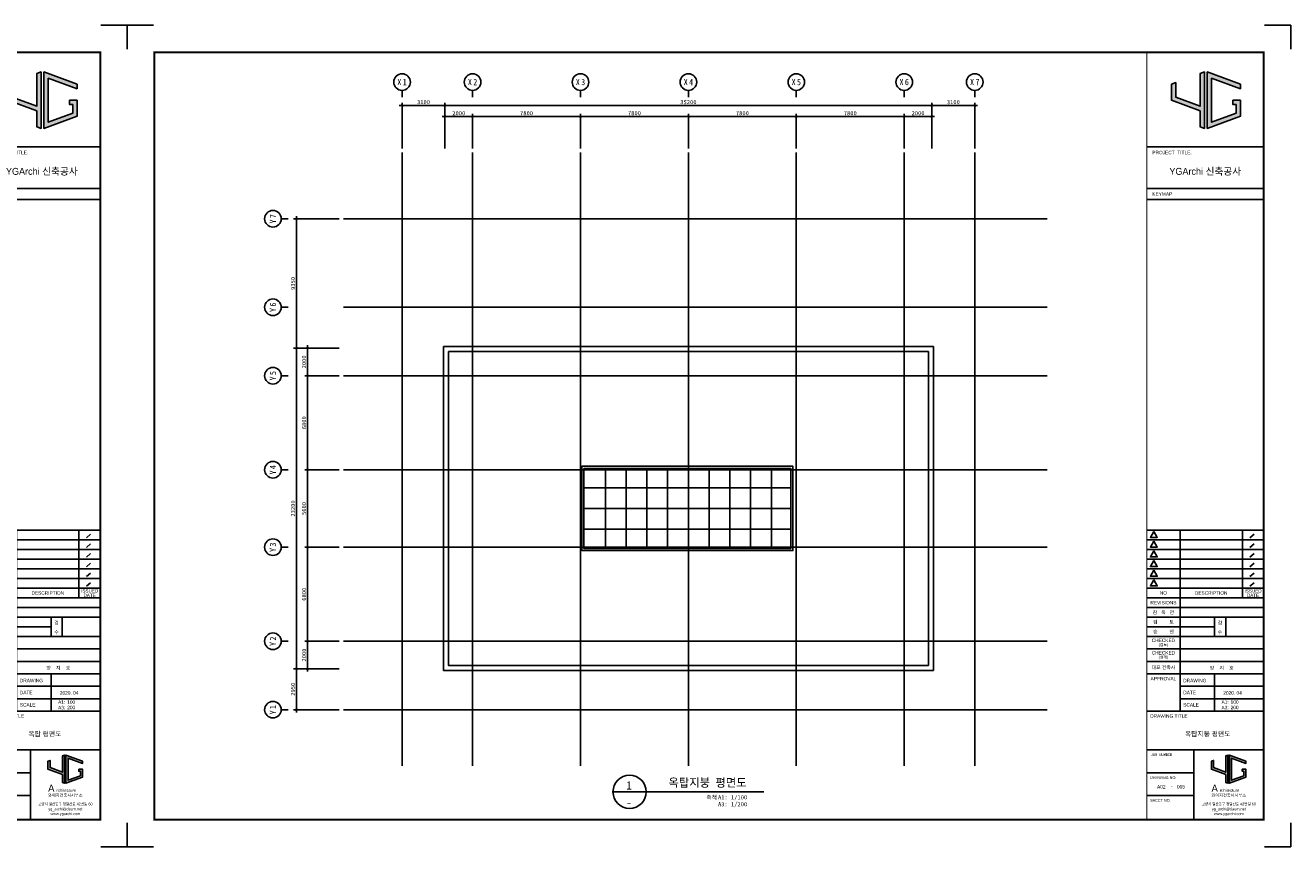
# Model space of a CAD drawing. Header units: millimetres. Extents: x 3445018 to 4174071, y -6064565 to -5122887.
# Tile 192 of 192: x 3998500 to 4089971, y -5256172 to -5196772. Entities that reach past the tile are written whole.
import ezdxf
from ezdxf.enums import TextEntityAlignment as Align

# ---------------------------------------------------------------- set-up
doc = ezdxf.new("R2010")
doc.units = ezdxf.units.MM
doc.header["$MEASUREMENT"] = 0
doc.linetypes.add('CEN', pattern=[66, 60, -2, 2, -2])
doc.layers.get('0').update_dxf_attribs({"linetype": 'CONTINUOUS'})
doc.layers.get('DEFPOINTS').update_dxf_attribs({"linetype": 'CONTINUOUS'})
for name, color, linetype in [('0-TEX(타이틀)', 2, 'CONTINUOUS'), ('3', 3, 'CONTINUOUS'), ('A_GE_FORM', 7, 'CONTINUOUS'), ('A_GE_TEXT', 3, 'CONTINUOUS'), ('CEN', 13, 'CEN'), ('DI', 1, 'CONTINUOUS'), ('DIM', 7, 'CONTINUOUS'), ('EL3', 7, 'CONTINUOUS'), ('HA', 9, 'CONTINUOUS'), ('HATS', 8, 'CONTINUOUS'), ('SHEET_SD', 7, 'CONTINUOUS'), ('SY', 1, 'CONTINUOUS'), ('TE1', 3, 'CONTINUOUS')]:
    doc.layers.add(name, color=color, linetype=linetype)
doc.styles.add('GHS', font='txt')
doc.styles.add('HY울릉도 L', font='txt')
doc.styles.add('SDP-S', font='txt')
doc.styles.add('굴림', font='txt')
doc.styles.add('나눔고딕', font='txt')
doc.styles.add('돋움', font='txt')
doc.styles.add('돋움체', font='txt')
doc.styles.add('스타일1', font='HYWULM.TTF')
doc.dimstyles.new('SMDI-3', dxfattribs={"dimtxt": 3, "dimasz": 1, "dimexe": 2, "dimexo": 3, "dimgap": 1, "dimtad": 1, "dimdsep": 46, "dimtxsty": 'HY울릉도 L', "dimblk": 'Z_DOT', "dimcen": 2.5, "dimdle": 1.5, "dimclrd": 1, "dimclre": 1, "dimclrt": 2, "dimadec": 0, "dimazin": 0, "dimtfac": 1, "dimtix": 1, "dimtmove": 2, "dimatfit": 3, "dimldrblk": 'Z_DOT', "dimfxl": 2, "dimtvp": 1, "dimtolj": 1, "dimtzin": 0, "dimarcsym": 0})

# ---------------------------------------------------------------- blocks, each defined once
blk = doc.blocks.new('werwwerw')
at = {"true_color": 0xf50000}
h = blk.add_hatch(color=1, dxfattribs=at)
h.dxf.hatch_style = 1
h.paths.add_polyline_path([(1770.34, 1804.71), (1770.34, 1809.72), (1768.84, 1809.16), (1768.84, 1803.61), (1778.84, 1799.9), (1778.84, 1794.35), (1780.34, 1793.79), (1780.34, 1813.42), (1778.84, 1812.87), (1778.84, 1801.5)])
h.paths.add_polyline_path([(1782.84, 1811.27), (1792.84, 1807.56), (1792.84, 1809.16), (1781.34, 1813.42), (1781.34, 1793.79), (1792.84, 1798.05), (1792.84, 1803.61), (1790.24, 1803.61), (1790.24, 1802.11), (1791.34, 1802.11), (1791.34, 1799.09), (1782.84, 1795.95)])
at = {"color": 1, "true_color": 0xf50000}
for points in [[(1770.34, 1809.72), (1768.84, 1809.16), (1768.84, 1803.61), (1778.84, 1799.9), (1778.84, 1794.35), (1780.34, 1793.79), (1780.34, 1813.42), (1778.84, 1812.87), (1778.84, 1801.5), (1770.34, 1804.71), (1770.34, 1809.72), (1768.84, 1809.16)], [(1790.24, 1803.61), (1792.84, 1803.61), (1792.84, 1798.05), (1781.34, 1793.79), (1781.34, 1813.42), (1792.84, 1809.16), (1792.84, 1807.56), (1782.84, 1811.27), (1782.84, 1795.95), (1791.34, 1799.09), (1791.34, 1802.11), (1790.24, 1802.11), (1790.24, 1802.11), (1790.24, 1803.61)]]:
    blk.add_lwpolyline(points, dxfattribs=at)
at = {"color": 1, "true_color": 0xf50000, "insert": (1768.9, 1792.85), "char_height": 5, "attachment_point": 1}
blk.add_mtext_dynamic_manual_height_columns('{\\fBroadway|b0|i0|c0|p82;A}', width=3.0726, gutter_width=12.5, heights=[0], dxfattribs=at)
at = {"insert": (1774.73, 1789.95), "char_height": 2.1, "attachment_point": 1}
blk.add_mtext_dynamic_manual_height_columns('{\\fBroadway|b0|i0|c0|p82;rchitecture}', width=17.5999, gutter_width=12.5, heights=[0], dxfattribs=at)
blk = doc.blocks.new('sheet _서영')
at = {"true_color": 0xf50000}
h = blk.add_hatch(color=1, dxfattribs=at)
h.dxf.hatch_style = 1
h.paths.add_polyline_path([(-361932.13, -1058516.3), (-361932.13, -1058505.89), (-361935.25, -1058507.04), (-361935.25, -1058518.6), (-361914.45, -1058526.3), (-361914.45, -1058537.86), (-361911.33, -1058539.01), (-361911.33, -1058498.18), (-361914.45, -1058499.34), (-361914.45, -1058522.97)])
h.paths.add_polyline_path([(-361906.13, -1058502.67), (-361885.33, -1058510.37), (-361885.33, -1058507.04), (-361909.25, -1058498.18), (-361909.25, -1058539.01), (-361885.33, -1058530.15), (-361885.33, -1058518.6), (-361890.73, -1058518.6), (-361890.73, -1058521.72), (-361888.45, -1058521.72), (-361888.45, -1058527.98), (-361906.13, -1058534.53)])
at = {"color": 1, "true_color": 0xf50000}
for points in [[(-361932.13, -1058505.89), (-361935.25, -1058507.04), (-361935.25, -1058518.6), (-361914.45, -1058526.3), (-361914.45, -1058537.86), (-361911.33, -1058539.01), (-361911.33, -1058498.18), (-361914.45, -1058499.34), (-361914.45, -1058522.97), (-361932.13, -1058516.3), (-361932.13, -1058505.89), (-361935.25, -1058507.04)], [(-361890.73, -1058518.6), (-361885.33, -1058518.6), (-361885.33, -1058530.15), (-361909.25, -1058539.01), (-361909.25, -1058498.18), (-361885.33, -1058507.04), (-361885.33, -1058510.37), (-361906.13, -1058502.67), (-361906.13, -1058534.53), (-361888.45, -1058527.98), (-361888.45, -1058521.72), (-361890.73, -1058521.72), (-361890.73, -1058521.72), (-361890.73, -1058518.6)]]:
    blk.add_lwpolyline(points, dxfattribs=at)
at = {"layer": 'A_GE_FORM'}
for p, q in [((-362689.99, -1058464.44), (-362689.99, -1058481.68)), ((-362689.99, -1058464.44), (-362689.99, -1058481.68)), ((-362689.99, -1058464.44), (-362670.99, -1058464.44)), ((-361848.99, -1058464.44), (-361867.99, -1058464.44)), ((-361848.99, -1058464.44), (-361848.99, -1058481.68)), ((-362689.99, -1059041.18), (-362689.99, -1059058.43)), ((-362689.99, -1059041.18), (-362689.99, -1059058.43)), ((-361848.99, -1059041.18), (-361848.99, -1059058.43)), ((-362689.99, -1059058.43), (-362670.99, -1059058.43)), ((-361848.99, -1059058.43), (-361867.99, -1059058.43))]:
    blk.add_line(p, q, dxfattribs=at)
at = {"layer": 'A_GE_FORM', "color": 161}
for p, q in [((-361952.99, -1058552.43), (-361868.99, -1058552.43)), ((-361952.99, -1058582.43), (-361868.99, -1058582.43)), ((-361952.99, -1058590.43), (-361868.99, -1058590.43)), ((-361952.99, -1058829.43), (-361868.89, -1058829.43)), ((-361928.99, -1058960.43), (-361928.99, -1058829.43)), ((-361883.91, -1058878.43), (-361883.91, -1058829.43)), ((-361875.5, -1058832.51), (-361878.46, -1058835.03)), ((-361952.99, -1058836.43), (-361868.89, -1058836.43)), ((-361952.99, -1058843.43), (-361868.89, -1058843.43)), ((-361875.5, -1058839.51), (-361878.46, -1058842.03)), ((-361952.99, -1058850.43), (-361868.89, -1058850.43)), ((-361875.5, -1058846.51), (-361878.46, -1058849.03)), ((-361875.5, -1058853.51), (-361878.46, -1058856.03)), ((-361952.99, -1058857.43), (-361868.89, -1058857.43)), ((-361875.5, -1058860.51), (-361878.46, -1058863.03)), ((-361952.99, -1058864.43), (-361868.89, -1058864.43)), ((-361952.99, -1058871.43), (-361868.89, -1058871.43)), ((-361875.5, -1058867.51), (-361878.46, -1058870.03)), ((-361952.99, -1058878.43), (-361868.49, -1058878.43)), ((-361952.99, -1058885.43), (-361868.49, -1058885.43)), ((-361952.99, -1058892.43), (-361868.49, -1058892.43)), ((-361903.99, -1058906.43), (-361903.99, -1058892.43)), ((-361895.99, -1058906.43), (-361895.99, -1058892.43)), ((-361952.99, -1058899.43), (-361903.99, -1058899.43)), ((-361952.99, -1058906.43), (-361868.49, -1058906.43)), ((-361952.99, -1058915.43), (-361868.49, -1058915.43)), ((-361952.99, -1058924.43), (-361868.49, -1058924.43)), ((-361952.99, -1058933.43), (-361868.49, -1058933.43)), ((-361903.99, -1058960.43), (-361903.99, -1058933.43)), ((-361928.99, -1058942.43), (-361868.49, -1058942.43)), ((-361928.99, -1058951.43), (-361868.49, -1058951.43)), ((-361952.99, -1058960.43), (-361868.49, -1058960.43)), ((-361952.99, -1058988.43), (-361868.49, -1058988.43)), ((-361918.99, -1059038.93), (-361918.99, -1058988.43)), ((-361952.99, -1059004.93), (-361918.99, -1059004.93)), ((-361952.99, -1059021.43), (-361918.99, -1059021.43))]:
    blk.add_line(p, q, dxfattribs=at)
at = {"layer": 'A_GE_FORM', "const_width": 1.5}
blk.add_lwpolyline([(-361868.49, -1059038.93), (-362670.49, -1059038.93), (-362670.49, -1058483.93), (-361868.49, -1058483.93)], close=True, dxfattribs=at)
at = {"layer": 'A_GE_FORM', "const_width": 0.6}
blk.add_lwpolyline([(-361952.99, -1059038.93), (-361952.99, -1058483.93)], dxfattribs=at)
at = {"layer": 'A_GE_FORM', "color": 7}
for points in [[(-361947.88, -1058830.55), (-361950.34, -1058834.82), (-361945.41, -1058834.82)], [(-361947.88, -1058837.55), (-361950.34, -1058841.82), (-361945.41, -1058841.82)], [(-361947.88, -1058844.55), (-361950.34, -1058848.82), (-361945.41, -1058848.82)], [(-361947.88, -1058851.55), (-361950.34, -1058855.82), (-361945.41, -1058855.82)], [(-361947.88, -1058858.55), (-361950.34, -1058862.82), (-361945.41, -1058862.82)], [(-361947.88, -1058865.55), (-361950.34, -1058869.82), (-361945.41, -1058869.82)]]:
    blk.add_lwpolyline(points, close=True, dxfattribs=at)
at = {"xscale": 1.04, "yscale": 1.04, "zscale": 1.04}
blk.add_blockref('werwwerw', (-363745.9, -1060878.12), dxfattribs=at)
at = {"insert": (-361906.28, -1059020.17), "char_height": 2.16, "attachment_point": 1, "line_spacing_factor": 0.9, "style": '스타일1'}
blk.add_mtext_dynamic_manual_height_columns('{\\f이사만루체 Medium|b0|i0|c129|p2;와이지건축사사무소}', width=30.417, gutter_width=10, heights=[0], dxfattribs=at)
at = {"layer": 'A_GE_TEXT'}
for s, height, style, p in [('PROJECT  TITLE.', 2.5, '돋움', (-361948.99, -1058556.43)), ('KEYMAP', 2.5, '돋움', (-361948.99, -1058586.43)), ('DRAWING', 2.5, '돋움', (-361926.65, -1058938.25)), ('DATE', 2.5, '돋움', (-361926.65, -1058946.92)), ('A1:', 2.5, '돋움', (-361898.99, -1058953.83)), ('DRAWING TITLE', 2.5, '돋움', (-361950.58, -1058963.93)), ('SCALE', 2.5, '돋움', (-361926.65, -1058955.83)), ('A3:', 2.5, '돋움', (-361898.99, -1058957.83)), ('JOB NUMBER', 2, '나눔고딕', (-361950.2, -1058991.93)), ('DRAWING NO.', 2, '돋움', (-361950.59, -1059008.43)), ('SHEET NO.', 2, '돋움', (-361950.59, -1059024.93))]:
    blk.add_text(s, height=height, dxfattribs=dict(at, style=style)).set_placement(p, align=Align.MIDDLE_LEFT)
for s, height, style, p in [('YGArchi 신축공사', 5, '굴림', (-361910.74, -1058570.06)), ('REVISIONS', 2.5, '돋움', (-361940.99, -1058881.93)), ('NO', 2.5, '돋움', (-361940.99, -1058874.93)), ('DESCRIPTION', 2.5, '돋움', (-361906.45, -1058874.93)), ('ISSUED', 2.4, '돋움', (-361876.2, -1058873.45)), ('DATE', 2.4, '돋움', (-361876.2, -1058876.65)), ('감   독   관', 2.5, '돋움', (-361940.99, -1058888.93)), ('검         토', 2.5, '돋움', (-361940.99, -1058895.93)), ('CHECKED', 2.5, '돋움', (-361940.99, -1058909.21)), ('승         인', 2.5, '돋움', (-361940.99, -1058902.93)), ('CHECKED', 2.5, '돋움', (-361940.99, -1058918.21)), ('(검토)', 2, '돋움', (-361940.99, -1058912.39)), ('(설계)', 2, '돋움', (-361940.99, -1058921.39)), ('APPROVAL', 2.5, '돋움', (-361940.99, -1058936.93)), ('대표 건축사', 2.5, '돋움', (-361940.99, -1058928.78)), ('-', 2.5, '나눔고딕', (-361934.99, -1059014.93))]:
    blk.add_text(s, height=height, dxfattribs=dict(at, style=style)).set_placement(p, align=Align.MIDDLE_CENTER)
at = {"layer": 'A_GE_TEXT', "style": '돋움'}
for s, p in [('검', (-361901.77, -1058897.75)), ('수', (-361901.77, -1058904.47))]:
    blk.add_text(s, height=2.5, dxfattribs=at).set_placement(p)
at = {"layer": 'A_GE_TEXT', "style": '돋움', "width": 0.9}
for s, p in [('고양시 일산동구 정발산로 42번길 60', (-361893.74, -1059027.54)), ('yg_archi@daum.net', (-361893.74, -1059031.18)), ('www.ygarchi.com', (-361893.74, -1059034.62))]:
    blk.add_text(s, height=2, dxfattribs=at).set_placement(p, align=Align.MIDDLE_CENTER)
blk = doc.blocks.new('Z_DOT')
at = {"layer": 'DIM', "color": 1, "ltscale": 3}
for p, q in [((-2, 0), (2, 0)), ((0, -2), (0, 2))]:
    blk.add_line(p, q, dxfattribs=at)
for radius in [0.5, 0.25]:
    blk.add_circle((0, 0), radius, dxfattribs=at)
blk = doc.blocks.new('*D60')
at = {"layer": 'DEFPOINTS', "color": 0, "ltscale": 3, "transparency": 16777216}
for p in [(4064034, -5202577), (4028834, -5205977), (4064034, -5205977)]:
    blk.add_point(p, dxfattribs=at)
at = {"layer": 'DIM', "color": 1, "lineweight": -2, "ltscale": 3, "transparency": 16777216}
for p, q in [((4028834, -5205677), (4028834, -5202377)), ((4028934, -5202577), (4063934, -5202577)), ((4064034, -5205677), (4064034, -5202377))]:
    blk.add_line(p, q, dxfattribs=at)
at = {"layer": 'DIM', "color": 1, "lineweight": -2, "ltscale": 3, "transparency": 16777216, "xscale": 100, "yscale": 100, "zscale": 100, "rotation": 180}
blk.add_blockref('Z_DOT', (4028834, -5202577), dxfattribs=at)
at = {"layer": 'DIM', "color": 1, "lineweight": -2, "ltscale": 3, "transparency": 16777216, "xscale": 100, "yscale": 100, "zscale": 100}
blk.add_blockref('Z_DOT', (4064034, -5202577), dxfattribs=at)
at = {"layer": 'DIM', "color": 2, "ltscale": 3, "transparency": 16777216, "insert": (4046434, -5202327), "char_height": 300, "attachment_point": 5, "style": 'SDP-S'}
blk.add_mtext('\\A1;35200', dxfattribs=at)
blk = doc.blocks.new('*D61')
at = {"layer": 'DEFPOINTS', "color": 0, "ltscale": 3, "transparency": 16777216}
for p in [(4062034, -5203377), (4062034, -5205977), (4064034, -5205977)]:
    blk.add_point(p, dxfattribs=at)
at = {"layer": 'DIM', "color": 1, "lineweight": -2, "ltscale": 3, "transparency": 16777216}
for p, q in [((4062034, -5205677), (4062034, -5203177)), ((4063934, -5203377), (4062134, -5203377)), ((4064034, -5205677), (4064034, -5203177))]:
    blk.add_line(p, q, dxfattribs=at)
at = {"layer": 'DIM', "color": 1, "lineweight": -2, "ltscale": 3, "transparency": 16777216, "xscale": 100, "yscale": 100, "zscale": 100, "rotation": 180}
blk.add_blockref('Z_DOT', (4062034, -5203377), dxfattribs=at)
at = {"layer": 'DIM', "color": 1, "lineweight": -2, "ltscale": 3, "transparency": 16777216, "xscale": 100, "yscale": 100, "zscale": 100}
blk.add_blockref('Z_DOT', (4064034, -5203377), dxfattribs=at)
at = {"layer": 'DIM', "color": 2, "ltscale": 3, "transparency": 16777216, "insert": (4063034, -5203127), "char_height": 300, "attachment_point": 5, "style": 'SDP-S'}
blk.add_mtext('\\A1;2000', dxfattribs=at)
blk = doc.blocks.new('CCS111')
blk.add_line((0, 8), (0, 3))
blk.add_circle((0, 14), 6)
at = {"color": 3, "style": 'GHS'}
for tag, p in [('X', (-2.45, 14.02)), ('1', (1.44, 14.02))]:
    blk.add_attdef(tag, text='', height=4.5, dxfattribs=at).set_placement(p, align=Align.MIDDLE_CENTER)
blk = doc.blocks.new('*D62')
at = {"layer": 'DEFPOINTS', "color": 0, "ltscale": 3, "transparency": 16777216}
for p in [(4054234, -5203377), (4054234, -5205977), (4062034, -5205977)]:
    blk.add_point(p, dxfattribs=at)
at = {"layer": 'DIM', "color": 1, "lineweight": -2, "ltscale": 3, "transparency": 16777216}
for p, q in [((4054234, -5205677), (4054234, -5203177)), ((4061934, -5203377), (4054334, -5203377)), ((4062034, -5205677), (4062034, -5203177))]:
    blk.add_line(p, q, dxfattribs=at)
at = {"layer": 'DIM', "color": 1, "lineweight": -2, "ltscale": 3, "transparency": 16777216, "xscale": 100, "yscale": 100, "zscale": 100, "rotation": 180}
blk.add_blockref('Z_DOT', (4054234, -5203377), dxfattribs=at)
at = {"layer": 'DIM', "color": 1, "lineweight": -2, "ltscale": 3, "transparency": 16777216, "xscale": 100, "yscale": 100, "zscale": 100}
blk.add_blockref('Z_DOT', (4062034, -5203377), dxfattribs=at)
at = {"layer": 'DIM', "color": 2, "ltscale": 3, "transparency": 16777216, "insert": (4058134, -5203127), "char_height": 300, "attachment_point": 5, "style": 'SDP-S'}
blk.add_mtext('\\A1;7800', dxfattribs=at)
blk = doc.blocks.new('*D63')
at = {"layer": 'DEFPOINTS', "color": 0, "ltscale": 3, "transparency": 16777216}
for p in [(4046434, -5203377), (4046434, -5205977), (4054234, -5205977)]:
    blk.add_point(p, dxfattribs=at)
at = {"layer": 'DIM', "color": 1, "lineweight": -2, "ltscale": 3, "transparency": 16777216}
for p, q in [((4046434, -5205677), (4046434, -5203177)), ((4054134, -5203377), (4046534, -5203377)), ((4054234, -5205677), (4054234, -5203177))]:
    blk.add_line(p, q, dxfattribs=at)
at = {"layer": 'DIM', "color": 1, "lineweight": -2, "ltscale": 3, "transparency": 16777216, "xscale": 100, "yscale": 100, "zscale": 100, "rotation": 180}
blk.add_blockref('Z_DOT', (4046434, -5203377), dxfattribs=at)
at = {"layer": 'DIM', "color": 1, "lineweight": -2, "ltscale": 3, "transparency": 16777216, "xscale": 100, "yscale": 100, "zscale": 100}
blk.add_blockref('Z_DOT', (4054234, -5203377), dxfattribs=at)
at = {"layer": 'DIM', "color": 2, "ltscale": 3, "transparency": 16777216, "insert": (4050334, -5203127), "char_height": 300, "attachment_point": 5, "style": 'SDP-S'}
blk.add_mtext('\\A1;7800', dxfattribs=at)
blk = doc.blocks.new('*D64')
at = {"layer": 'DEFPOINTS', "color": 0, "ltscale": 3, "transparency": 16777216}
for p in [(4038634, -5203377), (4038634, -5205977), (4046434, -5205977)]:
    blk.add_point(p, dxfattribs=at)
at = {"layer": 'DIM', "color": 1, "lineweight": -2, "ltscale": 3, "transparency": 16777216}
for p, q in [((4038634, -5205677), (4038634, -5203177)), ((4046334, -5203377), (4038734, -5203377)), ((4046434, -5205677), (4046434, -5203177))]:
    blk.add_line(p, q, dxfattribs=at)
at = {"layer": 'DIM', "color": 1, "lineweight": -2, "ltscale": 3, "transparency": 16777216, "xscale": 100, "yscale": 100, "zscale": 100, "rotation": 180}
blk.add_blockref('Z_DOT', (4038634, -5203377), dxfattribs=at)
at = {"layer": 'DIM', "color": 1, "lineweight": -2, "ltscale": 3, "transparency": 16777216, "xscale": 100, "yscale": 100, "zscale": 100}
blk.add_blockref('Z_DOT', (4046434, -5203377), dxfattribs=at)
at = {"layer": 'DIM', "color": 2, "ltscale": 3, "transparency": 16777216, "insert": (4042534, -5203127), "char_height": 300, "attachment_point": 5, "style": 'SDP-S'}
blk.add_mtext('\\A1;7800', dxfattribs=at)
blk = doc.blocks.new('*D65')
at = {"layer": 'DEFPOINTS', "color": 0, "ltscale": 3, "transparency": 16777216}
for p in [(4030834, -5203377), (4030834, -5205977), (4038634, -5205977)]:
    blk.add_point(p, dxfattribs=at)
at = {"layer": 'DIM', "color": 1, "lineweight": -2, "ltscale": 3, "transparency": 16777216}
for p, q in [((4030834, -5205677), (4030834, -5203177)), ((4038534, -5203377), (4030934, -5203377)), ((4038634, -5205677), (4038634, -5203177))]:
    blk.add_line(p, q, dxfattribs=at)
at = {"layer": 'DIM', "color": 1, "lineweight": -2, "ltscale": 3, "transparency": 16777216, "xscale": 100, "yscale": 100, "zscale": 100, "rotation": 180}
blk.add_blockref('Z_DOT', (4030834, -5203377), dxfattribs=at)
at = {"layer": 'DIM', "color": 1, "lineweight": -2, "ltscale": 3, "transparency": 16777216, "xscale": 100, "yscale": 100, "zscale": 100}
blk.add_blockref('Z_DOT', (4038634, -5203377), dxfattribs=at)
at = {"layer": 'DIM', "color": 2, "ltscale": 3, "transparency": 16777216, "insert": (4034734, -5203127), "char_height": 300, "attachment_point": 5, "style": 'SDP-S'}
blk.add_mtext('\\A1;7800', dxfattribs=at)
blk = doc.blocks.new('*D66')
at = {"layer": 'DEFPOINTS', "color": 0, "ltscale": 3, "transparency": 16777216}
for p in [(4028834, -5203377), (4028834, -5205977), (4030834, -5205977)]:
    blk.add_point(p, dxfattribs=at)
at = {"layer": 'DIM', "color": 1, "lineweight": -2, "ltscale": 3, "transparency": 16777216}
for p, q in [((4028834, -5205677), (4028834, -5203177)), ((4030734, -5203377), (4028934, -5203377)), ((4030834, -5205677), (4030834, -5203177))]:
    blk.add_line(p, q, dxfattribs=at)
at = {"layer": 'DIM', "color": 1, "lineweight": -2, "ltscale": 3, "transparency": 16777216, "xscale": 100, "yscale": 100, "zscale": 100, "rotation": 180}
blk.add_blockref('Z_DOT', (4028834, -5203377), dxfattribs=at)
at = {"layer": 'DIM', "color": 1, "lineweight": -2, "ltscale": 3, "transparency": 16777216, "xscale": 100, "yscale": 100, "zscale": 100}
blk.add_blockref('Z_DOT', (4030834, -5203377), dxfattribs=at)
at = {"layer": 'DIM', "color": 2, "ltscale": 3, "transparency": 16777216, "insert": (4029834, -5203127), "char_height": 300, "attachment_point": 5, "style": 'SDP-S'}
blk.add_mtext('\\A1;2000', dxfattribs=at)
blk = doc.blocks.new('*D67')
at = {"layer": 'DEFPOINTS', "color": 0, "ltscale": 3, "transparency": 16777216}
for p in [(4018099, -5220113), (4021499, -5220113), (4021499, -5243313)]:
    blk.add_point(p, dxfattribs=at)
at = {"layer": 'DIM', "color": 1, "lineweight": -2, "ltscale": 3, "transparency": 16777216}
for p, q in [((4021199, -5220113), (4017899, -5220113)), ((4018099, -5243213), (4018099, -5220213)), ((4021199, -5243313), (4017899, -5243313))]:
    blk.add_line(p, q, dxfattribs=at)
at = {"layer": 'DIM', "color": 1, "lineweight": -2, "ltscale": 3, "transparency": 16777216, "xscale": 100, "yscale": 100, "zscale": 100}
for p, rotation in [((4018099, -5220113), 90), ((4018099, -5243313), 270)]:
    blk.add_blockref('Z_DOT', p, dxfattribs=dict(at, rotation=rotation))
at = {"layer": 'DIM', "color": 2, "ltscale": 3, "transparency": 16777216, "insert": (4017849, -5231713), "char_height": 300, "attachment_point": 5, "rotation": 90, "style": 'SDP-S'}
blk.add_mtext('\\A1;23200', dxfattribs=at)
blk = doc.blocks.new('*D68')
at = {"layer": 'DEFPOINTS', "color": 0, "ltscale": 3, "transparency": 16777216}
for p in [(4021499, -5210763), (4018099, -5220113), (4021499, -5220113)]:
    blk.add_point(p, dxfattribs=at)
at = {"layer": 'DIM', "color": 1, "lineweight": -2, "ltscale": 3, "transparency": 16777216}
for p, q in [((4021199, -5210763), (4017899, -5210763)), ((4018099, -5210863), (4018099, -5220013)), ((4021199, -5220113), (4017899, -5220113))]:
    blk.add_line(p, q, dxfattribs=at)
at = {"layer": 'DIM', "color": 1, "lineweight": -2, "ltscale": 3, "transparency": 16777216, "xscale": 100, "yscale": 100, "zscale": 100}
for p, rotation in [((4018099, -5210763), 90), ((4018099, -5220113), 270)]:
    blk.add_blockref('Z_DOT', p, dxfattribs=dict(at, rotation=rotation))
at = {"layer": 'DIM', "color": 2, "ltscale": 3, "transparency": 16777216, "insert": (4017849, -5215438), "char_height": 300, "attachment_point": 5, "rotation": 90, "style": 'SDP-S'}
blk.add_mtext('\\A1;9350', dxfattribs=at)
blk = doc.blocks.new('*D69')
at = {"layer": 'DEFPOINTS', "color": 0, "ltscale": 3, "transparency": 16777216}
for p in [(4021499, -5220113), (4018899, -5222113), (4021499, -5222113)]:
    blk.add_point(p, dxfattribs=at)
at = {"layer": 'DIM', "color": 1, "lineweight": -2, "ltscale": 3, "transparency": 16777216}
for p, q in [((4021199, -5220113), (4018699, -5220113)), ((4018899, -5220213), (4018899, -5222013)), ((4021199, -5222113), (4018699, -5222113))]:
    blk.add_line(p, q, dxfattribs=at)
at = {"layer": 'DIM', "color": 1, "lineweight": -2, "ltscale": 3, "transparency": 16777216, "xscale": 100, "yscale": 100, "zscale": 100}
for p, rotation in [((4018899, -5220113), 90), ((4018899, -5222113), 270)]:
    blk.add_blockref('Z_DOT', p, dxfattribs=dict(at, rotation=rotation))
at = {"layer": 'DIM', "color": 2, "ltscale": 3, "transparency": 16777216, "insert": (4018649, -5221113), "char_height": 300, "attachment_point": 5, "rotation": 90, "style": 'SDP-S'}
blk.add_mtext('\\A1;2000', dxfattribs=at)
blk = doc.blocks.new('*D70')
at = {"layer": 'DEFPOINTS', "color": 0, "ltscale": 3, "transparency": 16777216}
for p in [(4021499, -5222113), (4018899, -5228913), (4021499, -5228913)]:
    blk.add_point(p, dxfattribs=at)
at = {"layer": 'DIM', "color": 1, "lineweight": -2, "ltscale": 3, "transparency": 16777216}
for p, q in [((4021199, -5222113), (4018699, -5222113)), ((4018899, -5222213), (4018899, -5228813)), ((4021199, -5228913), (4018699, -5228913))]:
    blk.add_line(p, q, dxfattribs=at)
at = {"layer": 'DIM', "color": 1, "lineweight": -2, "ltscale": 3, "transparency": 16777216, "xscale": 100, "yscale": 100, "zscale": 100}
for p, rotation in [((4018899, -5222113), 90), ((4018899, -5228913), 270)]:
    blk.add_blockref('Z_DOT', p, dxfattribs=dict(at, rotation=rotation))
at = {"layer": 'DIM', "color": 2, "ltscale": 3, "transparency": 16777216, "insert": (4018649, -5225513), "char_height": 300, "attachment_point": 5, "rotation": 90, "style": 'SDP-S'}
blk.add_mtext('\\A1;6800', dxfattribs=at)
blk = doc.blocks.new('*D71')
at = {"layer": 'DEFPOINTS', "color": 0, "ltscale": 3, "transparency": 16777216}
for p in [(4021499, -5228913), (4018899, -5234513), (4021499, -5234513)]:
    blk.add_point(p, dxfattribs=at)
at = {"layer": 'DIM', "color": 1, "lineweight": -2, "ltscale": 3, "transparency": 16777216}
for p, q in [((4021199, -5228913), (4018699, -5228913)), ((4018899, -5229013), (4018899, -5234413)), ((4021199, -5234513), (4018699, -5234513))]:
    blk.add_line(p, q, dxfattribs=at)
at = {"layer": 'DIM', "color": 1, "lineweight": -2, "ltscale": 3, "transparency": 16777216, "xscale": 100, "yscale": 100, "zscale": 100}
for p, rotation in [((4018899, -5228913), 90), ((4018899, -5234513), 270)]:
    blk.add_blockref('Z_DOT', p, dxfattribs=dict(at, rotation=rotation))
at = {"layer": 'DIM', "color": 2, "ltscale": 3, "transparency": 16777216, "insert": (4018649, -5231713), "char_height": 300, "attachment_point": 5, "rotation": 90, "style": 'SDP-S'}
blk.add_mtext('\\A1;5600', dxfattribs=at)
blk = doc.blocks.new('*D72')
at = {"layer": 'DEFPOINTS', "color": 0, "ltscale": 3, "transparency": 16777216}
for p in [(4021499, -5234513), (4018899, -5241313), (4021499, -5241313)]:
    blk.add_point(p, dxfattribs=at)
at = {"layer": 'DIM', "color": 1, "lineweight": -2, "ltscale": 3, "transparency": 16777216}
for p, q in [((4021199, -5234513), (4018699, -5234513)), ((4018899, -5234613), (4018899, -5241213)), ((4021199, -5241313), (4018699, -5241313))]:
    blk.add_line(p, q, dxfattribs=at)
at = {"layer": 'DIM', "color": 1, "lineweight": -2, "ltscale": 3, "transparency": 16777216, "xscale": 100, "yscale": 100, "zscale": 100}
for p, rotation in [((4018899, -5234513), 90), ((4018899, -5241313), 270)]:
    blk.add_blockref('Z_DOT', p, dxfattribs=dict(at, rotation=rotation))
at = {"layer": 'DIM', "color": 2, "ltscale": 3, "transparency": 16777216, "insert": (4018649, -5237913), "char_height": 300, "attachment_point": 5, "rotation": 90, "style": 'SDP-S'}
blk.add_mtext('\\A1;6800', dxfattribs=at)
blk = doc.blocks.new('*D73')
at = {"layer": 'DEFPOINTS', "color": 0, "ltscale": 3, "transparency": 16777216}
for p in [(4021499, -5241313), (4018899, -5243313), (4021499, -5243313)]:
    blk.add_point(p, dxfattribs=at)
at = {"layer": 'DIM', "color": 1, "lineweight": -2, "ltscale": 3, "transparency": 16777216}
for p, q in [((4021199, -5241313), (4018699, -5241313)), ((4018899, -5241413), (4018899, -5243213)), ((4021199, -5243313), (4018699, -5243313))]:
    blk.add_line(p, q, dxfattribs=at)
at = {"layer": 'DIM', "color": 1, "lineweight": -2, "ltscale": 3, "transparency": 16777216, "xscale": 100, "yscale": 100, "zscale": 100}
for p, rotation in [((4018899, -5241313), 90), ((4018899, -5243313), 270)]:
    blk.add_blockref('Z_DOT', p, dxfattribs=dict(at, rotation=rotation))
at = {"layer": 'DIM', "color": 2, "ltscale": 3, "transparency": 16777216, "insert": (4018649, -5242313), "char_height": 300, "attachment_point": 5, "rotation": 90, "style": 'SDP-S'}
blk.add_mtext('\\A1;2000', dxfattribs=at)
blk = doc.blocks.new('*D74')
at = {"layer": 'DEFPOINTS', "color": 0, "ltscale": 3, "transparency": 16777216}
for p in [(4018099, -5243313), (4021499, -5243313), (4021499, -5246263)]:
    blk.add_point(p, dxfattribs=at)
at = {"layer": 'DIM', "color": 1, "lineweight": -2, "ltscale": 3, "transparency": 16777216}
for p, q in [((4021199, -5243313), (4017899, -5243313)), ((4018099, -5246163), (4018099, -5243413)), ((4021199, -5246263), (4017899, -5246263))]:
    blk.add_line(p, q, dxfattribs=at)
at = {"layer": 'DIM', "color": 1, "lineweight": -2, "ltscale": 3, "transparency": 16777216, "xscale": 100, "yscale": 100, "zscale": 100}
for p, rotation in [((4018099, -5243313), 90), ((4018099, -5246263), 270)]:
    blk.add_blockref('Z_DOT', p, dxfattribs=dict(at, rotation=rotation))
at = {"layer": 'DIM', "color": 2, "ltscale": 3, "transparency": 16777216, "insert": (4017849, -5244788), "char_height": 300, "attachment_point": 5, "rotation": 90, "style": 'SDP-S'}
blk.add_mtext('\\A1;2950', dxfattribs=at)
blk = doc.blocks.new('*D75')
at = {"layer": 'DEFPOINTS', "color": 0, "ltscale": 3, "transparency": 16777216}
for p in [(4025734, -5202577), (4025734, -5205977), (4028834, -5205977)]:
    blk.add_point(p, dxfattribs=at)
at = {"layer": 'DIM', "color": 1, "lineweight": -2, "ltscale": 3, "transparency": 16777216}
for p, q in [((4025734, -5205677), (4025734, -5202377)), ((4028734, -5202577), (4025834, -5202577)), ((4028834, -5205677), (4028834, -5202377))]:
    blk.add_line(p, q, dxfattribs=at)
at = {"layer": 'DIM', "color": 1, "lineweight": -2, "ltscale": 3, "transparency": 16777216, "xscale": 100, "yscale": 100, "zscale": 100, "rotation": 180}
blk.add_blockref('Z_DOT', (4025734, -5202577), dxfattribs=at)
at = {"layer": 'DIM', "color": 1, "lineweight": -2, "ltscale": 3, "transparency": 16777216, "xscale": 100, "yscale": 100, "zscale": 100}
blk.add_blockref('Z_DOT', (4028834, -5202577), dxfattribs=at)
at = {"layer": 'DIM', "color": 2, "ltscale": 3, "transparency": 16777216, "insert": (4027284, -5202327), "char_height": 300, "attachment_point": 5, "style": 'SDP-S'}
blk.add_mtext('\\A1;3100', dxfattribs=at)
blk = doc.blocks.new('*D76')
at = {"layer": 'DEFPOINTS', "color": 0, "ltscale": 3, "transparency": 16777216}
for p in [(4067134, -5202577), (4064034, -5205977), (4067134, -5205977)]:
    blk.add_point(p, dxfattribs=at)
at = {"layer": 'DIM', "color": 1, "lineweight": -2, "ltscale": 3, "transparency": 16777216}
for p, q in [((4064034, -5205677), (4064034, -5202377)), ((4064134, -5202577), (4067034, -5202577)), ((4067134, -5205677), (4067134, -5202377))]:
    blk.add_line(p, q, dxfattribs=at)
at = {"layer": 'DIM', "color": 1, "lineweight": -2, "ltscale": 3, "transparency": 16777216, "xscale": 100, "yscale": 100, "zscale": 100, "rotation": 180}
blk.add_blockref('Z_DOT', (4064034, -5202577), dxfattribs=at)
at = {"layer": 'DIM', "color": 1, "lineweight": -2, "ltscale": 3, "transparency": 16777216, "xscale": 100, "yscale": 100, "zscale": 100}
blk.add_blockref('Z_DOT', (4067134, -5202577), dxfattribs=at)
at = {"layer": 'DIM', "color": 2, "ltscale": 3, "transparency": 16777216, "insert": (4065584, -5202327), "char_height": 300, "attachment_point": 5, "style": 'SDP-S'}
blk.add_mtext('\\A1;3100', dxfattribs=at)

msp = doc.modelspace()

# ---------------------------------------------------------------- linework, layer by layer
at = {"layer": 'CEN'}
for p, q in [((4025734.289, -5205977.477), (4025734.289, -5250325.917)), ((4030834.289, -5205977.477), (4030834.289, -5250325.917)), ((4038634.289, -5205977.477), (4038634.289, -5250325.917)), ((4046434.289, -5205977.477), (4046434.289, -5250325.917)), ((4054234.289, -5205977.477), (4054234.289, -5250325.917)), ((4062034.289, -5205977.477), (4062034.289, -5250325.917)), ((4067134.289, -5205977.477), (4067134.289, -5250325.917)), ((4021498.874, -5210762.953), (4072357.54, -5210762.953)), ((4021498.874, -5217162.953), (4072357.54, -5217162.953)), ((4021498.874, -5222112.953), (4072357.54, -5222112.953)), ((4021498.874, -5228912.953), (4072357.54, -5228912.953)), ((4021498.874, -5234512.953), (4072357.54, -5234512.953)), ((4021498.874, -5241312.953), (4072357.54, -5241312.953)), ((4021498.874, -5246262.953), (4072357.54, -5246262.953))]:
    msp.add_line(p, q, dxfattribs=at)
at = {"layer": 'EL3', "ltscale": 1000}
for points in [[(4038734.289, -5228662.953), (4053984.289, -5228662.953), (4053984.289, -5234762.953), (4038734.289, -5234762.953)], [(4038884.289, -5228812.953), (4053834.289, -5228812.953), (4053834.289, -5234612.953), (4038884.289, -5234612.953)]]:
    msp.add_lwpolyline(points, close=True, dxfattribs=at)
at = {"layer": 'HA', "ltscale": 1000}
for points in [[(4028729.289, -5220007.953), (4064139.289, -5220007.953), (4064139.289, -5243417.953), (4028729.289, -5243417.953)], [(4029089.289, -5220367.953), (4063779.289, -5220367.953), (4063779.289, -5243057.953), (4029089.289, -5243057.953)]]:
    msp.add_lwpolyline(points, close=True, dxfattribs=at)
at = {"layer": 'HATS', "ltscale": 1000}
for p, q in [((4040434.289, -5228812.953), (4040434.289, -5234612.953)), ((4041934.289, -5228812.953), (4041934.289, -5234612.953)), ((4043434.289, -5228812.953), (4043434.289, -5234612.953)), ((4044934.289, -5228812.953), (4044934.289, -5234612.953)), ((4046434.289, -5228812.953), (4046434.289, -5234612.953)), ((4047934.289, -5228812.953), (4047934.289, -5234612.953)), ((4049434.289, -5228812.953), (4049434.289, -5234612.953)), ((4050934.289, -5228812.953), (4050934.289, -5234612.953)), ((4052434.289, -5228812.953), (4052434.289, -5234612.953)), ((4038884.289, -5230212.953), (4053834.289, -5230212.953)), ((4038884.289, -5231712.953), (4053834.289, -5231712.953)), ((4038884.289, -5233212.953), (4053834.289, -5233212.953))]:
    msp.add_line(p, q, dxfattribs=at)
at = {"layer": 'SY'}
msp.add_line((4040982.551, -5252202.431), (4051886.027, -5252202.431), dxfattribs=at)
msp.add_circle((4042182.551, -5252202.431), 1200, dxfattribs=at)

# ---------------------------------------------------------------- block references
at = {"layer": '3', "xscale": 100, "yscale": 100, "zscale": 100}
for p in [(40190770.4, 100649671.693), (40274870.4, 100649671.693)]:
    msp.add_blockref('sheet _서영', p, dxfattribs=at)
at = {"layer": 'DI'}
ref = msp.add_blockref('CCS111', (4025734.289, -5202277.477), dxfattribs=dict(at, xscale=100, yscale=100, zscale=100))
ref.add_attrib('1', '1', dxfattribs={"layer": '0', "color": 3, "height": 450, "style": '돋움체'}).set_placement((4025928.039, -5200876.682), align=Align.MIDDLE_CENTER)
ref.add_attrib('X', 'X', dxfattribs={"layer": '0', "color": 3, "height": 450, "style": '돋움체'}).set_placement((4025539.085, -5200875.686), align=Align.MIDDLE_CENTER)
ref = msp.add_blockref('CCS111', (4030834.289, -5202277.477), dxfattribs=dict(at, xscale=100, yscale=100, zscale=100))
ref.add_attrib('1', '2', dxfattribs={"layer": '0', "color": 3, "height": 450, "style": '돋움체'}).set_placement((4031028.039, -5200876.682), align=Align.MIDDLE_CENTER)
ref.add_attrib('X', 'X', dxfattribs={"layer": '0', "color": 3, "height": 450, "style": '돋움체'}).set_placement((4030639.085, -5200875.686), align=Align.MIDDLE_CENTER)
ref = msp.add_blockref('CCS111', (4038634.289, -5202277.477), dxfattribs=dict(at, xscale=100, yscale=100, zscale=100))
ref.add_attrib('1', '3', dxfattribs={"layer": '0', "color": 3, "height": 450, "style": '돋움체'}).set_placement((4038828.039, -5200876.682), align=Align.MIDDLE_CENTER)
ref.add_attrib('X', 'X', dxfattribs={"layer": '0', "color": 3, "height": 450, "style": '돋움체'}).set_placement((4038439.085, -5200875.686), align=Align.MIDDLE_CENTER)
ref = msp.add_blockref('CCS111', (4046434.289, -5202277.477), dxfattribs=dict(at, xscale=100, yscale=100, zscale=100))
ref.add_attrib('1', '4', dxfattribs={"layer": '0', "color": 3, "height": 450, "style": '돋움체'}).set_placement((4046628.039, -5200876.682), align=Align.MIDDLE_CENTER)
ref.add_attrib('X', 'X', dxfattribs={"layer": '0', "color": 3, "height": 450, "style": '돋움체'}).set_placement((4046239.085, -5200875.686), align=Align.MIDDLE_CENTER)
ref = msp.add_blockref('CCS111', (4054234.289, -5202277.477), dxfattribs=dict(at, xscale=100, yscale=100, zscale=100))
ref.add_attrib('1', '5', dxfattribs={"layer": '0', "color": 3, "height": 450, "style": '돋움체'}).set_placement((4054428.039, -5200876.682), align=Align.MIDDLE_CENTER)
ref.add_attrib('X', 'X', dxfattribs={"layer": '0', "color": 3, "height": 450, "style": '돋움체'}).set_placement((4054039.085, -5200875.686), align=Align.MIDDLE_CENTER)
ref = msp.add_blockref('CCS111', (4062034.289, -5202277.477), dxfattribs=dict(at, xscale=100, yscale=100, zscale=100))
ref.add_attrib('1', '6', dxfattribs={"layer": '0', "color": 3, "height": 450, "style": '돋움체'}).set_placement((4062228.039, -5200876.682), align=Align.MIDDLE_CENTER)
ref.add_attrib('X', 'X', dxfattribs={"layer": '0', "color": 3, "height": 450, "style": '돋움체'}).set_placement((4061839.085, -5200875.686), align=Align.MIDDLE_CENTER)
ref = msp.add_blockref('CCS111', (4067134.289, -5202277.477), dxfattribs=dict(at, xscale=100, yscale=100, zscale=100))
ref.add_attrib('1', '7', dxfattribs={"layer": '0', "color": 3, "height": 450, "style": '돋움체'}).set_placement((4067328.039, -5200876.682), align=Align.MIDDLE_CENTER)
ref.add_attrib('X', 'X', dxfattribs={"layer": '0', "color": 3, "height": 450, "style": '돋움체'}).set_placement((4066939.085, -5200875.686), align=Align.MIDDLE_CENTER)
ref = msp.add_blockref('CCS111', (4017798.874, -5210762.953), dxfattribs=dict(at, xscale=100, yscale=100, zscale=100, rotation=90))
ref.add_attrib('1', '7', dxfattribs={"layer": '0', "color": 3, "height": 450, "rotation": 90, "style": '돋움체'}).set_placement((4016398.079, -5210569.203), align=Align.MIDDLE_CENTER)
ref.add_attrib('X', 'Y', dxfattribs={"layer": '0', "color": 3, "height": 450, "rotation": 90, "style": '돋움체'}).set_placement((4016397.082, -5210958.157), align=Align.MIDDLE_CENTER)
ref = msp.add_blockref('CCS111', (4017798.874, -5217162.953), dxfattribs=dict(at, xscale=100, yscale=100, zscale=100, rotation=90))
ref.add_attrib('1', '6', dxfattribs={"layer": '0', "color": 3, "height": 450, "rotation": 90, "style": '돋움체'}).set_placement((4016398.079, -5216969.203), align=Align.MIDDLE_CENTER)
ref.add_attrib('X', 'Y', dxfattribs={"layer": '0', "color": 3, "height": 450, "rotation": 90, "style": '돋움체'}).set_placement((4016397.082, -5217358.157), align=Align.MIDDLE_CENTER)
ref = msp.add_blockref('CCS111', (4017798.874, -5222112.953), dxfattribs=dict(at, xscale=100, yscale=100, zscale=100, rotation=90))
ref.add_attrib('1', '5', dxfattribs={"layer": '0', "color": 3, "height": 450, "rotation": 90, "style": '돋움체'}).set_placement((4016398.079, -5221919.203), align=Align.MIDDLE_CENTER)
ref.add_attrib('X', 'Y', dxfattribs={"layer": '0', "color": 3, "height": 450, "rotation": 90, "style": '돋움체'}).set_placement((4016397.082, -5222308.157), align=Align.MIDDLE_CENTER)
ref = msp.add_blockref('CCS111', (4017798.874, -5228912.953), dxfattribs=dict(at, xscale=100, yscale=100, zscale=100, rotation=90))
ref.add_attrib('1', '4', dxfattribs={"layer": '0', "color": 3, "height": 450, "rotation": 90, "style": '돋움체'}).set_placement((4016398.079, -5228719.203), align=Align.MIDDLE_CENTER)
ref.add_attrib('X', 'Y', dxfattribs={"layer": '0', "color": 3, "height": 450, "rotation": 90, "style": '돋움체'}).set_placement((4016397.082, -5229108.157), align=Align.MIDDLE_CENTER)
ref = msp.add_blockref('CCS111', (4017798.874, -5234512.953), dxfattribs=dict(at, xscale=100, yscale=100, zscale=100, rotation=90))
ref.add_attrib('1', '3', dxfattribs={"layer": '0', "color": 3, "height": 450, "rotation": 90, "style": '돋움체'}).set_placement((4016398.079, -5234319.203), align=Align.MIDDLE_CENTER)
ref.add_attrib('X', 'Y', dxfattribs={"layer": '0', "color": 3, "height": 450, "rotation": 90, "style": '돋움체'}).set_placement((4016397.082, -5234708.157), align=Align.MIDDLE_CENTER)
ref = msp.add_blockref('CCS111', (4017798.874, -5241312.953), dxfattribs=dict(at, xscale=100, yscale=100, zscale=100, rotation=90))
ref.add_attrib('1', '2', dxfattribs={"layer": '0', "color": 3, "height": 450, "rotation": 90, "style": '돋움체'}).set_placement((4016398.079, -5241119.203), align=Align.MIDDLE_CENTER)
ref.add_attrib('X', 'Y', dxfattribs={"layer": '0', "color": 3, "height": 450, "rotation": 90, "style": '돋움체'}).set_placement((4016397.082, -5241508.157), align=Align.MIDDLE_CENTER)
ref = msp.add_blockref('CCS111', (4017798.874, -5246262.953), dxfattribs=dict(at, xscale=100, yscale=100, zscale=100, rotation=90))
ref.add_attrib('1', '1', dxfattribs={"layer": '0', "color": 3, "height": 450, "rotation": 90, "style": '돋움체'}).set_placement((4016398.079, -5246069.203), align=Align.MIDDLE_CENTER)
ref.add_attrib('X', 'Y', dxfattribs={"layer": '0', "color": 3, "height": 450, "rotation": 90, "style": '돋움체'}).set_placement((4016397.082, -5246458.157), align=Align.MIDDLE_CENTER)

# ---------------------------------------------------------------- texts
at = {"layer": '0-TEX(타이틀)', "style": '굴림'}
for s, height, p in [('양    지    호', 250, (4001750.838, -5243239.809)), ('양    지    호', 250, (4085850.838, -5243239.809)), ('2020. 04', 248.6667, (4002336.865, -5245046.974)), ('2020. 04', 248.6667, (4086436.865, -5245046.974)), ('100', 248.6667, (4002102.865, -5245710.191)), ('100', 248.6667, (4086202.865, -5245710.191)), ('200', 248.6667, (4002102.865, -5246104.388)), ('200', 248.6667, (4086202.865, -5246104.388)), ('A02', 250, (4080920.683, -5251838.778)), ('005', 250, (4082324.204, -5251838.778))]:
    msp.add_text(s, height=height, dxfattribs=at).set_placement(p, align=Align.MIDDLE_RIGHT)
for s, p in [('옥탑 평면도', (3999914.389, -5248019.296)), ('옥탑지붕 평면도', (4083973.012, -5248019.296))]:
    msp.add_text(s, height=350, dxfattribs=at).set_placement(p, align=Align.MIDDLE_CENTER)
at = {"layer": 'SHEET_SD', "color": 3, "style": '돋움체'}
for s, p in [('1', (4042146.968, -5251735.766)), ('-', (4042141.475, -5252996.34))]:
    msp.add_text(s, height=600, dxfattribs=at).set_placement(p, align=Align.MIDDLE)
at = {"layer": 'TE1', "linetype": 'Continuous', "style": '돋움체'}
msp.add_text('옥탑지붕 평면도', height=600, dxfattribs=at).set_placement((4044987.246, -5252021.022), align=Align.BOTTOM_LEFT)
for s, p in [('축척', (4048494.938, -5252840.88)), ('A1: 1/100', (4050683.641, -5252840.88)), ('A3: 1/200', (4050683.641, -5253340.88))]:
    msp.add_text(s, height=300, dxfattribs=at).set_placement(p, align=Align.BOTTOM_RIGHT)

# ---------------------------------------------------------------- dimensions: what is measured, and where the dimension line sits
at = {"layer": 'DIM', "ltscale": 3}
for base, p1, p2, picture, middle in [((4025734.289, -5202577.477), (4028834.289, -5205977.477), (4025734.289, -5205977.477), '*D75', (4027284.289, -5202327.274)), ((4064034.289, -5202577.477), (4028834.289, -5205977.477), (4064034.289, -5205977.477), '*D60', (4046434.289, -5202327.274)), ((4028834.289, -5203377.477), (4030834.289, -5205977.477), (4028834.289, -5205977.477), '*D66', (4029834.289, -5203127.274)), ((4030834.289, -5203377.477), (4038634.289, -5205977.477), (4030834.289, -5205977.477), '*D65', (4034734.289, -5203127.274)), ((4038634.289, -5203377.477), (4046434.289, -5205977.477), (4038634.289, -5205977.477), '*D64', (4042534.289, -5203127.274)), ((4046434.289, -5203377.477), (4054234.289, -5205977.477), (4046434.289, -5205977.477), '*D63', (4050334.289, -5203127.274)), ((4054234.289, -5203377.477), (4062034.289, -5205977.477), (4054234.289, -5205977.477), '*D62', (4058134.289, -5203127.274)), ((4062034.289, -5203377.477), (4064034.289, -5205977.477), (4062034.289, -5205977.477), '*D61', (4063034.289, -5203127.274))]:
    dim = msp.add_linear_dim(base=base, p1=p1, p2=p2, dimstyle='SMDI-3', override={"dimscale": 100, "dimtxsty": 'SDP-S'}, dxfattribs=at)
    dim.commit()
    dim.dimension.update_dxf_attribs({"geometry": picture, "text_midpoint": middle})
for base, p1, p2, angle, picture, middle in [((4067134.289, -5202577.477), (4064034.289, -5205977.477), (4067134.289, -5205977.477), 180, '*D76', (4065584.289, -5202327.274)), ((4018098.874, -5220112.953), (4021498.874, -5210762.953), (4021498.874, -5220112.953), 90, '*D68', (4017848.67, -5215437.953)), ((4018098.874, -5220112.953), (4021498.874, -5243312.953), (4021498.874, -5220112.953), 90, '*D67', (4017848.67, -5231712.953)), ((4018898.874, -5222112.953), (4021498.874, -5220112.953), (4021498.874, -5222112.953), 90, '*D69', (4018648.67, -5221112.953)), ((4018898.874, -5228912.953), (4021498.874, -5222112.953), (4021498.874, -5228912.953), 90, '*D70', (4018648.67, -5225512.953)), ((4018898.874, -5234512.953), (4021498.874, -5228912.953), (4021498.874, -5234512.953), 90, '*D71', (4018648.67, -5231712.953)), ((4018898.874, -5241312.953), (4021498.874, -5234512.953), (4021498.874, -5241312.953), 90, '*D72', (4018648.67, -5237912.953)), ((4018898.874, -5243312.953), (4021498.874, -5241312.953), (4021498.874, -5243312.953), 90, '*D73', (4018648.67, -5242312.953)), ((4018098.874, -5243312.953), (4021498.874, -5246262.953), (4021498.874, -5243312.953), 270, '*D74', (4017848.67, -5244787.953))]:
    dim = msp.add_linear_dim(base=base, p1=p1, p2=p2, angle=angle, dimstyle='SMDI-3', override={"dimscale": 100, "dimtxsty": 'SDP-S'}, dxfattribs=at)
    dim.commit()
    dim.dimension.update_dxf_attribs({"geometry": picture, "text_midpoint": middle})

doc.saveas('drawing.dxf')
